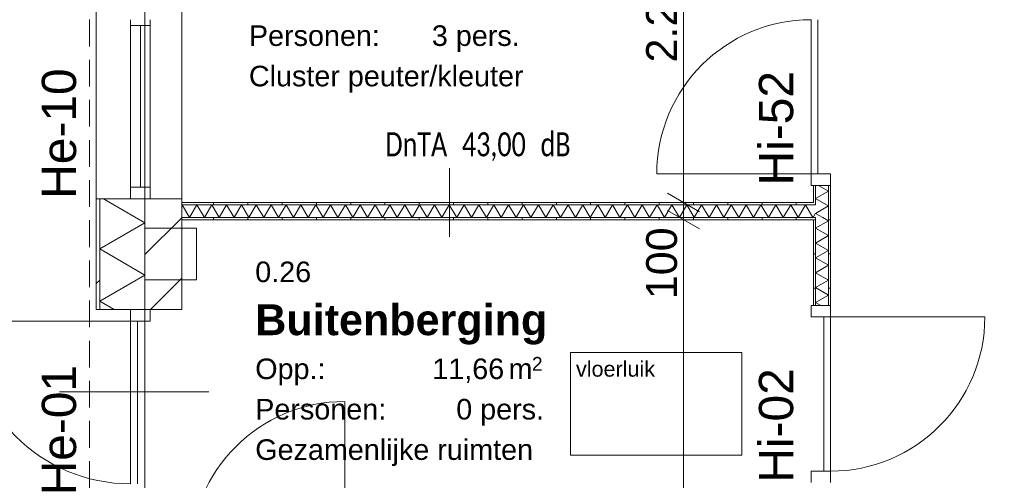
# Model space of a CAD drawing. Header units: millimetres. Extents: x 10 to 584, y 10 to 831.
# Tile 36 of 79: x 71 to 128, y 642 to 669. Entities that reach past the tile are written whole.
import ezdxf
from ezdxf.xclip import XClip

# ---------------------------------------------------------------- set-up
doc = ezdxf.new("R2010")
doc.units = ezdxf.units.MM
doc.header["$MEASUREMENT"] = 0
doc.header["$XCLIPFRAME"] = 0
doc.linetypes.add('B0204', pattern=[13, 10, -1, 1, -1])
doc.linetypes.add('B0701', pattern=[2.3412, 1.56, -0.7812])
for name, color, linetype in [('21 Buitenwanden', 7, 'Continuous'), ('21 Buitenwanden Deuren', 7, 'Continuous'), ('21 Buitenwanden Deurlabels', 7, 'Continuous'), ('21 Buitenwanden Doorsnede-arcering', 7, 'Continuous'), ('21 Buitenwanden Laagscheidingslijnen', 7, 'Continuous'), ('21 Buitenwanden Raamlabels', 7, 'Continuous'), ('21 Buitenwanden Ramen', 7, 'Continuous'), ('22 NC Binnenwanden', 7, 'Continuous'), ('22 NC Binnenwanden Deuren', 7, 'Continuous'), ('22 NC Binnenwanden Deurlabels', 7, 'Continuous'), ('22 NC Binnenwanden Doorsnede-arcering', 7, 'Continuous'), ('22 NC Binnenwanden Laagscheidingslijnen', 7, 'Continuous'), ('23 Vloeren', 7, 'Continuous'), ('28 Draagconstructies', 7, 'Continuous'), ('73 Keuken', 7, 'Continuous'), ('A Stramien', 7, 'Continuous'), ('Info Algemeen', 7, 'Continuous'), ('Maatvoering 1_ 50_100', 7, 'Continuous'), ('Tekst_dim 1_ 50_100', 7, 'Continuous'), ('Z Ruimtefuncties', 7, 'Continuous')]:
    doc.layers.add(name, color=color, linetype=linetype)
doc.styles.add('GENERATED_STYLE_1', font='txt')
doc.styles.add('GENERATED_STYLE_2', font='txt')
doc.styles.add('GENERATED_STYLE_3', font='txt')
pattern_1 = [(1e-14, (78, 259.1879), (0, 2), [])]
pattern_2 = [(90, (78, 259.1879), (-2, 0), [])]

# ---------------------------------------------------------------- blocks, each defined once
blk = doc.blocks.new('*X58')
at = {"layer": '21 Buitenwanden Doorsnede-arcering', "color": 7, "linetype": 'Continuous', "lineweight": 0}
for p, q in [((75.57, 658.408), (78, 657.005)), ((75.36, 655.481), (78, 657.005)), ((75.36, 655.481), (78, 653.957)), ((75.36, 652.433), (78, 653.957)), ((75.36, 652.433), (76.2, 651.948))]:
    blk.add_line(p, q, dxfattribs=at)
blk = doc.blocks.new('*X223')
at = {"layer": '22 NC Binnenwanden Doorsnede-arcering', "color": 7, "linetype": 'Continuous', "lineweight": 0}
for p, q in [((117.305, 659.188), (117.875, 658.859)), ((117.125, 658.426), (117.875, 658.859)), ((117.125, 658.426), (117.753, 658.063))]:
    blk.add_line(p, q, dxfattribs=at)
blk = doc.blocks.new('*X225')
at = {"layer": '22 NC Binnenwanden Doorsnede-arcering', "color": 7, "linetype": 'Continuous', "lineweight": 0}
for p, q in [((117.125, 657.56), (117.875, 657.993)), ((117.753, 658.063), (117.875, 657.993)), ((117.125, 657.56), (117.552, 657.313))]:
    blk.add_line(p, q, dxfattribs=at)
blk = doc.blocks.new('*X227')
at = {"layer": '22 NC Binnenwanden Doorsnede-arcering', "color": 7, "linetype": 'Continuous', "lineweight": 0}
for p, q in [((117.552, 657.313), (117.875, 657.127)), ((117.125, 656.694), (117.875, 657.127)), ((117.125, 656.694), (117.875, 656.261)), ((117.125, 655.828), (117.875, 656.261)), ((117.125, 655.828), (117.875, 655.395)), ((117.125, 654.962), (117.875, 655.395)), ((117.125, 654.962), (117.875, 654.528)), ((117.125, 654.095), (117.875, 654.528)), ((117.125, 654.095), (117.875, 653.662)), ((117.125, 653.229), (117.875, 653.662)), ((117.125, 653.229), (117.875, 652.796)), ((117.125, 652.363), (117.875, 652.796)), ((117.125, 652.363), (117.429, 652.188))]:
    blk.add_line(p, q, dxfattribs=at)
blk = doc.blocks.new('*X228')
at = {"layer": '22 NC Binnenwanden Doorsnede-arcering', "color": 7, "linetype": 'Continuous', "lineweight": 0}
blk.add_line((117, 657.363), (117.125, 657.579), dxfattribs=at)
blk = doc.blocks.new('*X229')
at = {"layer": '22 NC Binnenwanden Doorsnede-arcering', "color": 7, "linetype": 'Continuous', "lineweight": 0}
for p, q in [((80.14, 658.019), (80.165, 658.063)), ((80.598, 657.313), (80.165, 658.063)), ((80.598, 657.313), (81.031, 658.063)), ((81.464, 657.313), (81.031, 658.063)), ((81.464, 657.313), (81.897, 658.063)), ((82.33, 657.313), (81.897, 658.063)), ((82.33, 657.313), (82.763, 658.063)), ((83.196, 657.313), (82.763, 658.063)), ((83.196, 657.313), (83.629, 658.063)), ((84.062, 657.313), (83.629, 658.063)), ((84.062, 657.313), (84.495, 658.063)), ((84.928, 657.313), (84.495, 658.063)), ((84.928, 657.313), (85.361, 658.063)), ((85.794, 657.313), (85.361, 658.063)), ((85.794, 657.313), (86.227, 658.063)), ((86.66, 657.313), (86.227, 658.063)), ((86.66, 657.313), (87.093, 658.063)), ((87.526, 657.313), (87.093, 658.063)), ((87.526, 657.313), (87.959, 658.063)), ((88.392, 657.313), (87.959, 658.063)), ((88.392, 657.313), (88.825, 658.063)), ((89.258, 657.313), (88.825, 658.063)), ((89.258, 657.313), (89.691, 658.063)), ((90.124, 657.313), (89.691, 658.063)), ((90.124, 657.313), (90.557, 658.063)), ((90.99, 657.313), (90.557, 658.063)), ((90.99, 657.313), (91.423, 658.063)), ((91.856, 657.313), (91.423, 658.063)), ((91.856, 657.313), (92.289, 658.063)), ((92.722, 657.313), (92.289, 658.063)), ((92.722, 657.313), (93.155, 658.063)), ((93.588, 657.313), (93.155, 658.063)), ((93.588, 657.313), (94.021, 658.063)), ((94.454, 657.313), (94.021, 658.063)), ((94.454, 657.313), (94.887, 658.063)), ((95.32, 657.313), (94.887, 658.063)), ((95.32, 657.313), (95.753, 658.063)), ((96.187, 657.313), (95.753, 658.063)), ((96.187, 657.313), (96.62, 658.063)), ((97.053, 657.313), (96.62, 658.063)), ((97.053, 657.313), (97.486, 658.063)), ((97.919, 657.313), (97.486, 658.063)), ((97.919, 657.313), (98.352, 658.063)), ((98.785, 657.313), (98.352, 658.063)), ((98.785, 657.313), (99.218, 658.063)), ((99.651, 657.313), (99.218, 658.063)), ((99.651, 657.313), (100.084, 658.063)), ((100.517, 657.313), (100.084, 658.063)), ((100.517, 657.313), (100.95, 658.063)), ((101.383, 657.313), (100.95, 658.063)), ((101.383, 657.313), (101.816, 658.063)), ((102.249, 657.313), (101.816, 658.063)), ((102.249, 657.313), (102.682, 658.063)), ((103.115, 657.313), (102.682, 658.063)), ((103.115, 657.313), (103.548, 658.063)), ((103.981, 657.313), (103.548, 658.063)), ((103.981, 657.313), (104.414, 658.063)), ((104.847, 657.313), (104.414, 658.063)), ((104.847, 657.313), (105.28, 658.063)), ((105.713, 657.313), (105.28, 658.063)), ((105.713, 657.313), (106.146, 658.063)), ((106.579, 657.313), (106.146, 658.063)), ((106.579, 657.313), (107.012, 658.063)), ((107.445, 657.313), (107.012, 658.063)), ((107.445, 657.313), (107.878, 658.063)), ((108.311, 657.313), (107.878, 658.063)), ((108.311, 657.313), (108.744, 658.063)), ((109.177, 657.313), (108.744, 658.063)), ((109.177, 657.313), (109.61, 658.063)), ((110.043, 657.313), (109.61, 658.063)), ((110.043, 657.313), (110.476, 658.063)), ((110.909, 657.313), (110.476, 658.063)), ((110.909, 657.313), (111.342, 658.063)), ((111.775, 657.313), (111.342, 658.063)), ((111.775, 657.313), (112.208, 658.063)), ((112.641, 657.313), (112.208, 658.063)), ((112.641, 657.313), (113.074, 658.063)), ((113.507, 657.313), (113.074, 658.063)), ((113.507, 657.313), (113.94, 658.063)), ((114.373, 657.313), (113.94, 658.063)), ((114.373, 657.313), (114.806, 658.063)), ((115.239, 657.313), (114.806, 658.063)), ((115.239, 657.313), (115.672, 658.063)), ((116.105, 657.313), (115.672, 658.063)), ((116.105, 657.313), (116.538, 658.063)), ((116.971, 657.313), (116.538, 658.063)), ((116.971, 657.313), (117, 657.363))]:
    blk.add_line(p, q, dxfattribs=at)
blk = doc.blocks.new('Drawing_2_2', base_point=(78, 259.188))
at = {"layer": '21 Buitenwanden Doorsnede-arcering', "linetype": 'Continuous', "lineweight": 0, "true_color": 0x000000}
h = blk.add_hatch(dxfattribs=at)
h.set_pattern_fill('145_Baksteen_0002', color=18, style=0, pattern_type=2)
h.set_pattern_definition([(45, (78, 259.188), (-4.59619, 4.59619), []), (45, (77.081, 260.107), (-4.59619, 4.59619), [])])
h.paths.add_polyline_path([(75.36, 658.408), (75.16, 658.408), (75.16, 651.948), (75.36, 651.948)])
h = blk.add_hatch(dxfattribs=at)
h.set_pattern_fill('130_Kalkzandsteen_0002', color=18, style=0, pattern_type=2)
h.set_pattern_definition([(45, (78, 259.188), (-1.767767, 1.767767), [])])
h.paths.add_polyline_path([(78, 658.408), (78, 651.948), (80.14, 651.948), (80.14, 658.408)])
at = {"layer": '22 NC Binnenwanden Doorsnede-arcering', "linetype": 'Continuous', "lineweight": 0, "true_color": 0x000000}
h = blk.add_hatch(dxfattribs=at)
h.set_pattern_fill('930_Lijnen_vert_200_0002', color=18, style=0, pattern_type=2)
h.set_pattern_definition(pattern_1)
h.paths.add_polyline_path([(117.125, 659.188), (117, 659.188), (117, 658.188), (117.125, 658.188)])
h = blk.add_hatch(dxfattribs=at)
h.set_pattern_fill('930_Lijnen_vert_200_0002', color=18, style=0, pattern_type=2)
h.set_pattern_definition(pattern_1)
h.paths.add_polyline_path([(117.875, 652.188), (118, 652.188), (118, 659.188), (117.875, 659.188)])
h = blk.add_hatch(dxfattribs=at)
h.set_pattern_fill('930_Lijnen_vert_200_0002', color=18, style=0, pattern_type=2)
h.set_pattern_definition(pattern_2)
h.paths.add_polyline_path([(80.14, 658.063), (117, 658.063), (117, 658.188), (80.14, 658.188)])
h = blk.add_hatch(dxfattribs=at)
h.set_pattern_fill('930_Lijnen_vert_200_0002', color=18, style=0, pattern_type=2)
h.set_pattern_definition(pattern_1)
h.paths.add_polyline_path([(117.125, 658.063), (117.125, 658.188), (117, 658.188), (117, 658.063)])
h = blk.add_hatch(dxfattribs=at)
h.set_pattern_fill('930_Lijnen_vert_200_0002', color=18, style=0, pattern_type=2)
h.set_pattern_definition(pattern_2)
h.paths.add_polyline_path([(80.14, 657.188), (117, 657.188), (117, 657.313), (80.14, 657.313)])
h = blk.add_hatch(dxfattribs=at)
h.set_pattern_fill('930_Lijnen_vert_200_0002', color=18, style=0, pattern_type=2)
h.set_pattern_definition(pattern_1)
h.paths.add_polyline_path([(117.125, 657.188), (117.125, 657.313), (117, 657.313), (117, 657.188)])
h = blk.add_hatch(dxfattribs=at)
h.set_pattern_fill('930_Lijnen_vert_200_0002', color=18, style=0, pattern_type=2)
h.set_pattern_definition(pattern_1)
h.paths.add_polyline_path([(117, 657.188), (117, 652.188), (117.125, 652.188), (117.125, 657.188)])
at = {"layer": '21 Buitenwanden', "color": 2, "linetype": 'Continuous', "lineweight": 0}
for p, q in [((75.16, 658.408), (75.36, 658.408)), ((75.16, 651.948), (75.36, 651.948))]:
    blk.add_line(p, q, dxfattribs=at)
at = {"layer": '21 Buitenwanden', "color": 1, "linetype": 'Continuous', "lineweight": 0}
for p, q in [((75.36, 658.408), (77.16, 658.408)), ((77.16, 658.408), (78, 658.408)), ((75.36, 651.948), (77.16, 651.948)), ((77.16, 651.948), (78, 651.948)), ((73.006, 647.15), (81.715, 647.15))]:
    blk.add_line(p, q, dxfattribs=at)
at = {"layer": '21 Buitenwanden', "color": 3, "linetype": 'Continuous', "lineweight": 0}
for p, q in [((78, 658.408), (78.3, 658.408)), ((78.3, 658.408), (80.14, 658.408)), ((78, 651.948), (78.3, 651.948)), ((78.3, 651.948), (80.14, 651.948))]:
    blk.add_line(p, q, dxfattribs=at)
at = {"layer": '21 Buitenwanden', "color": 2, "linetype": 'Continuous', "lineweight": 0, "flags": 128}
blk.add_lwpolyline([(75.16, 658.408), (75.16, 651.948)], dxfattribs=at)
at = {"layer": '21 Buitenwanden', "color": 3, "linetype": 'Continuous', "lineweight": 0, "flags": 128}
blk.add_lwpolyline([(80.14, 651.948), (80.14, 658.408)], dxfattribs=at)
at = {"layer": '21 Buitenwanden Deuren', "color": 2, "linetype": 'Continuous', "lineweight": 0}
blk.add_line((75.16, 651.948), (75.36, 651.948), dxfattribs=at)
at = {"layer": '21 Buitenwanden Deuren', "color": 1, "linetype": 'Continuous', "lineweight": 0}
for p, q in [((75.36, 651.948), (77.16, 651.948)), ((77.16, 651.948), (77.16, 651.278)), ((78.3, 651.948), (77.16, 651.948)), ((77.16, 651.948), (78, 651.948)), ((77.16, 651.948), (78, 651.948)), ((78.3, 651.278), (78.3, 651.948)), ((77.16, 651.278), (67.66, 651.278)), ((77.16, 651.278), (78.3, 651.278)), ((77.16, 641.778), (77.16, 651.278)), ((77.16, 651.278), (77.56, 651.278)), ((77.56, 651.278), (77.56, 641.778))]:
    blk.add_line(p, q, dxfattribs=at)
at = {"layer": '21 Buitenwanden Deuren', "color": 3, "linetype": 'Continuous', "lineweight": 0}
for p, q in [((78, 651.948), (78.3, 651.948)), ((78, 651.948), (78.3, 651.948)), ((78.3, 651.948), (80.14, 651.948))]:
    blk.add_line(p, q, dxfattribs=at)
at = {"layer": '21 Buitenwanden Deuren', "color": 1, "linetype": 'Continuous', "lineweight": 0}
blk.add_arc((77.16, 651.278), 9.5, 180, 270, dxfattribs=at)
at = {"layer": '21 Buitenwanden Laagscheidingslijnen', "color": 1, "linetype": 'Continuous', "lineweight": 0}
blk.add_line((75.36, 658.408), (75.36, 651.948), dxfattribs=at)
at = {"layer": '21 Buitenwanden Laagscheidingslijnen', "color": 3, "linetype": 'Continuous', "lineweight": 0}
blk.add_line((78, 658.408), (78, 651.948), dxfattribs=at)
at = {"layer": '21 Buitenwanden Ramen', "color": 9, "linetype": 'Continuous', "lineweight": 0}
for p, q in [((75.16, 658.408), (75.16, 680.308)), ((80.14, 658.408), (80.14, 680.308))]:
    blk.add_line(p, q, dxfattribs=at)
at = {"layer": '21 Buitenwanden Ramen', "color": 1, "linetype": 'Continuous', "lineweight": 0}
for p, q in [((77.16, 668.858), (77.16, 668.523)), ((78.3, 668.523), (78.3, 668.858)), ((77.16, 668.523), (78.3, 668.523)), ((77.16, 668.523), (77.16, 659.078)), ((77.73, 659.078), (77.73, 668.523)), ((78.3, 659.078), (78.3, 668.523)), ((78.3, 659.078), (77.16, 659.078)), ((77.16, 659.078), (77.16, 658.408)), ((78.3, 658.408), (78.3, 659.078)), ((75.36, 658.408), (77.16, 658.408)), ((77.16, 658.408), (78, 658.408)), ((77.16, 658.408), (78, 658.408))]:
    blk.add_line(p, q, dxfattribs=at)
at = {"layer": '21 Buitenwanden Ramen', "color": 2, "linetype": 'Continuous', "lineweight": 0}
blk.add_line((75.16, 658.408), (75.36, 658.408), dxfattribs=at)
at = {"layer": '21 Buitenwanden Ramen', "color": 3, "linetype": 'Continuous', "lineweight": 0}
for p, q in [((78, 658.408), (78.3, 658.408)), ((78, 658.408), (78.3, 658.408)), ((78.3, 658.408), (80.14, 658.408))]:
    blk.add_line(p, q, dxfattribs=at)
at = {"layer": '22 NC Binnenwanden', "color": 1, "linetype": 'Continuous', "lineweight": 0}
for p, q in [((117.125, 659.188), (117, 659.188)), ((117.875, 659.188), (117.125, 659.188)), ((118, 659.188), (117.875, 659.188)), ((117.125, 652.188), (117, 652.188)), ((117.875, 652.188), (117.125, 652.188)), ((118, 652.188), (117.875, 652.188))]:
    blk.add_line(p, q, dxfattribs=at)
at = {"layer": '22 NC Binnenwanden', "color": 1, "linetype": 'Continuous', "lineweight": 0, "flags": 128}
for points in [[(117, 659.188), (117, 658.188)], [(118, 652.188), (118, 659.188)], [(117, 658.188), (80.14, 658.188)], [(80.14, 658.063), (80.14, 658.188)], [(80.14, 657.313), (80.14, 658.063)], [(80.14, 657.188), (80.14, 657.313)], [(80.14, 657.188), (117, 657.188)], [(117, 657.188), (117, 652.188)]]:
    blk.add_lwpolyline(points, dxfattribs=at)
at = {"layer": '22 NC Binnenwanden Deuren', "color": 1, "linetype": 'Continuous', "lineweight": 0}
for p, q in [((116.86, 668.858), (116.86, 659.858)), ((117.26, 659.858), (117.26, 668.858)), ((116.86, 659.858), (107.86, 659.858)), ((116.86, 659.188), (116.86, 659.858)), ((116.86, 659.858), (118, 659.858)), ((116.86, 659.858), (117.26, 659.858)), ((118, 659.858), (118, 659.188)), ((118, 659.188), (116.86, 659.188)), ((117.125, 659.188), (117, 659.188)), ((117.125, 659.188), (117, 659.188)), ((117.875, 659.188), (117.125, 659.188)), ((117.875, 659.188), (117.125, 659.188)), ((118, 659.188), (117.875, 659.188)), ((118, 659.188), (117.875, 659.188)), ((116.86, 651.518), (116.86, 652.188)), ((116.86, 652.188), (118, 652.188)), ((117.125, 652.188), (117, 652.188)), ((117.125, 652.188), (117, 652.188)), ((117.875, 652.188), (117.125, 652.188)), ((117.875, 652.188), (117.125, 652.188)), ((118, 652.188), (117.875, 652.188)), ((118, 652.188), (117.875, 652.188)), ((118, 652.188), (118, 651.518)), ((118, 651.518), (116.86, 651.518)), ((118, 651.518), (117.6, 651.518)), ((117.6, 651.518), (117.6, 642.518)), ((118, 651.518), (127, 651.518)), ((118, 642.518), (118, 651.518)), ((89.656, 637.584), (89.656, 646.584)), ((116.86, 641.848), (116.86, 642.518)), ((116.86, 642.518), (118, 642.518)), ((117.6, 642.518), (118, 642.518)), ((118, 642.518), (118, 641.848))]:
    blk.add_line(p, q, dxfattribs=at)
for centre, start, end in [((116.86, 659.858), 90, 180), ((118, 651.518), 270, 0), ((89.656, 637.584), 90, 180)]:
    blk.add_arc(centre, 9, start, end, dxfattribs=at)
at = {"layer": '22 NC Binnenwanden Laagscheidingslijnen', "color": 9, "linetype": 'Continuous', "lineweight": 0}
for p, q in [((117.125, 659.188), (117.125, 658.063)), ((117.875, 659.188), (117.875, 652.188)), ((80.14, 658.063), (117, 658.063)), ((117.125, 658.063), (117, 658.063)), ((117.125, 658.063), (117, 658.063)), ((80.14, 657.313), (117, 657.313)), ((117, 657.313), (117.125, 657.313)), ((117, 657.313), (117.125, 657.313)), ((117.125, 657.313), (117.125, 652.188))]:
    blk.add_line(p, q, dxfattribs=at)
at = {"layer": '23 Vloeren', "color": 1, "linetype": 'B0701', "lineweight": 0, "flags": 128}
blk.add_lwpolyline([(373.24, 759.788), (373.24, 766.428), (74.76, 766.428), (74.76, 472.288)], dxfattribs=at)
at = {"layer": '23 Vloeren', "color": 1, "linetype": 'Continuous', "lineweight": 0, "flags": 128}
for points in [[(96, 265.188), (370, 265.188), (370, 439.188), (366, 439.188), (366, 570.048), (420.61, 570.048), (420.61, 554.048), (510, 554.048), (510, 626.688), (459.924, 626.688), (459.924, 683.688), (510, 683.688), (510, 757.188), (294, 757.188), (294, 763.188), (78, 763.188), (78, 475.188), (96, 475.188)], [(102.826, 649.448), (112.826, 649.448), (112.826, 643.448), (102.826, 643.448)]]:
    blk.add_lwpolyline(points, close=True, dxfattribs=at)
at = {"layer": '28 Draagconstructies', "color": 3, "linetype": 'Continuous', "lineweight": 0, "flags": 128}
blk.add_lwpolyline([(78, 653.688), (81, 653.688), (81, 656.688), (78, 656.688)], close=True, dxfattribs=at)
at = {"layer": 'A Stramien', "color": 9, "linetype": 'B0204', "lineweight": 0}
blk.add_line((78, 784.271), (78, 233.204), dxfattribs=at)
at = {"layer": 'Maatvoering 1_ 50_100', "color": 1, "linetype": 'Continuous', "lineweight": 0}
for p, q in [((109.424, 658.188), (109.424, 680.688)), ((108.487, 658.729), (110.362, 657.647)), ((110.83, 658.188), (108.018, 658.188)), ((109.424, 657.188), (109.424, 658.188)), ((108.487, 657.729), (110.362, 656.647)), ((110.83, 657.188), (108.018, 657.188)), ((109.424, 620.438), (109.424, 657.188))]:
    blk.add_line(p, q, dxfattribs=at)
at = {"layer": 'Tekst_dim 1_ 50_100', "color": 1, "linetype": 'Continuous', "lineweight": 0}
for p, q in [((95.758, 660.178), (95.758, 660.188)), ((95.758, 656.198), (95.758, 660.178))]:
    blk.add_line(p, q, dxfattribs=at)
at = {"layer": '73 Keuken', "color": 4, "linetype": 'Continuous', "lineweight": 0}
for name in ['*X223', '*X58', '*X229', '*X225', '*X228', '*X227']:
    blk.add_blockref(name, (0, 0), dxfattribs=at)
at = {"layer": '21 Buitenwanden Deurlabels', "color": 2, "linetype": 'Continuous', "lineweight": 0, "insert": (74.007, 641.108), "char_height": 2, "attachment_point": 7, "rotation": 90, "style": 'GENERATED_STYLE_1'}
blk.add_mtext('\\A1;{\\pql;\\fArial|b0|i0|c0|p38;He-01}', dxfattribs=at)
at = {"layer": '21 Buitenwanden Raamlabels', "color": 2, "linetype": 'Continuous', "lineweight": 0, "insert": (74.007, 658.408), "char_height": 2, "attachment_point": 7, "rotation": 90, "style": 'GENERATED_STYLE_1'}
blk.add_mtext('\\A1;{\\pql;\\fArial|b0|i0|c0|p38;He-10}', dxfattribs=at)
at = {"layer": '22 NC Binnenwanden Deurlabels', "color": 2, "linetype": 'Continuous', "lineweight": 0, "char_height": 2, "attachment_point": 7, "rotation": 90, "style": 'GENERATED_STYLE_1'}
for s, insert in [('\\A1;{\\pql;\\fArial|b0|i0|c0|p38;Hi-52}', (115.847, 659.188)), ('\\A1;{\\pql;\\fArial|b0|i0|c0|p38;Hi-02}', (115.847, 641.848))]:
    blk.add_mtext(s, dxfattribs=dict(at, insert=insert))
at = {"layer": 'Info Algemeen', "color": 2, "linetype": 'Continuous', "lineweight": 0, "insert": (103.147, 648.02), "char_height": 0.9, "attachment_point": 7, "style": 'GENERATED_STYLE_1'}
blk.add_mtext('\\A1;{\\pql;\\fArial|b0|i0|c0|p38;vloerluik}', dxfattribs=at)
at = {"layer": 'Maatvoering 1_ 50_100', "color": 2, "linetype": 'Continuous', "lineweight": 0, "char_height": 1.8, "attachment_point": 7, "rotation": 90, "style": 'GENERATED_STYLE_1'}
for s, insert, width in [('\\A1;{\\pql;\\fArial|b0|i0|c0|p38;2.250}', (109.064, 666.36), 6.15497), ('\\A1;{\\pql;\\fArial|b0|i0|c0|p38;100}', (109.064, 652.548), 4.09784)]:
    blk.add_mtext(s, dxfattribs=dict(at, insert=insert, width=width))
at = {"layer": 'Tekst_dim 1_ 50_100', "color": 2, "linetype": 'Continuous', "lineweight": 0, "insert": (92.024, 662.287), "char_height": 1.4, "attachment_point": 1, "style": 'GENERATED_STYLE_3'}
blk.add_mtext('\\A1;{\\W0.750000x;\\pql;\\pt0,30;\\fCalibri|b0|i0|c0|p34;DnTA \\fCalibri|b0|i0|c0|p34;\\A1{\\H.66x;\\S^  ;}\\fCalibri|b0|i0|c0|p34;\\fCalibri|b0|i0|c0|p34;\\A1{\\H.66x;\\S^  ;}\\fCalibri|b0|i0|c0|p34;\\fCalibri|b0|i0|c0|p34;\\fCalibri|b0|i0|c0|p34;\\fCalibri|b0|i0|c0|p34;\\fCalibri|b0|i0|c0|p34;\\fCalibri|b0|i0|c0|p34;43,00 \\fCalibri|b0|i0|c0|p34;\\A1{\\H.66x;\\S^  ;}\\fCalibri|b0|i0|c0|p34;\\fCalibri|b0|i0|c0|p34;\\A1{\\H.66x;\\S^  ;}\\fCalibri|b0|i0|c0|p34;\\fCalibri|b0|i0|c0|p34;\\fCalibri|b0|i0|c0|p34;\\fCalibri|b0|i0|c0|p34;\\fCalibri|b0|i0|c0|p34;\\fCalibri|b0|i0|c0|p34;dB\\fCalibri|b0|i0|c0|p34;\\A1{\\H.66x;\\S^  ;}\\fCalibri|b0|i0|c0|p34;\\fCalibri|b0|i0|c0|p34;\\A1{\\H.66x;\\S^  ;}\\fCalibri|b0|i0|c0|p34;\\fCalibri|b0|i0|c0|p34;\\fCalibri|b0|i0|c0|p34;\\fCalibri|b0|i0|c0|p34;\\fCalibri|b0|i0|c0|p34;\\fCalibri|b0|i0|c0|p34;\\fCalibri|b0|i0|c0|p34;\\fCalibri|b0|i0|c0|p34;\\fCalibri|b0|i0|c0|p34;\\fCalibri|b0|i0|c0|p34;\\fCalibri|b0|i0|c0|p34;\\fCalibri|b0|i0|c0|p34;\\fCalibri|b0|i0|c0|p34;\\fCalibri|b0|i0|c0|p34;\\fCalibri|b0|i0|c0|p34;\\fCalibri|b0|i0|c0|p34;\\fCalibri|b0|i0|c0|p34;\\fCalibri|b0|i0|c0|p34;\\fCalibri|b0|i0|c0|p34;\\fCalibri|b0|i0|c0|p34;\\fCalibri|b0|i0|c0|p34;\\fCalibri|b0|i0|c0|p34;\\fCalibri|b0|i0|c0|p34;\\fCalibri|b0|i0|c0|p34;\\fCalibri|b0|i0|c0|p34;\\fCalibri|b0|i0|c0|p34;}', dxfattribs=at)
at = {"layer": 'Z Ruimtefuncties', "color": 2, "linetype": 'Continuous', "lineweight": 0, "attachment_point": 1}
for s, insert, char_height, style in [('\\A1;{\\pql;\\pt0;\\fArial|b0|i0|c0|p38;Personen: }', (84.062, 668.527), 1.2, 'GENERATED_STYLE_1'), ('\\A1;{\\pql;\\pt0;\\fArial|b0|i0|c0|p38;3 pers.}', (94.738, 668.527), 1.2, 'GENERATED_STYLE_1'), ('\\A1;{\\pql;\\pt0;\\fArial|b0|i0|c0|p38;Cluster peuter/kleuter}', (84.062, 666.17), 1.2, 'GENERATED_STYLE_1'), ('\\A1;{\\pql;\\pt0;\\fArial|b0|i0|c0|p38;0.26}', (84.432, 654.747), 1.2, 'GENERATED_STYLE_1'), ('\\A1;{\\pql;\\pt0;\\fArial|b1|i0|c0|p38;Buitenberging}', (84.432, 652.253), 1.8, 'GENERATED_STYLE_2'), ('\\A1;{\\pql;\\fArial|b0|i0|c0|p38;2}', (100.578, 649.182), 0.8, 'GENERATED_STYLE_1'), ('\\A1;{\\pql;\\pt0;\\fArial|b0|i0|c0|p38;Opp.: }', (84.432, 649.09), 1.2, 'GENERATED_STYLE_1'), ('\\A1;{\\pql;\\fArial|b0|i0|c0|p38;11,66}', (94.763, 649.09), 1.2, 'GENERATED_STYLE_1'), ('\\A1;{\\pql;\\fArial|b0|i0|c0|p38; m}', (98.746, 649.09), 1.2, 'GENERATED_STYLE_1'), ('\\A1;{\\pql;\\pt0;\\fArial|b0|i0|c0|p38;Personen: }', (84.432, 646.733), 1.2, 'GENERATED_STYLE_1'), ('\\A1;{\\pql;\\pt0;\\fArial|b0|i0|c0|p38;0 pers.}', (96.16, 646.733), 1.2, 'GENERATED_STYLE_1'), ('\\A1;{\\pql;\\pt0;\\fArial|b0|i0|c0|p38;Gezamenlijke ruimten}', (84.432, 644.376), 1.2, 'GENERATED_STYLE_1')]:
    blk.add_mtext(s, dxfattribs=dict(at, insert=insert, char_height=char_height, style=style))

msp = doc.modelspace()

# ---------------------------------------------------------------- block references
at = {"color": 4, "linetype": 'Continuous', "lineweight": 0}
ref = msp.add_blockref('Drawing_2_2', (78, 259.188), dxfattribs=at)
XClip(ref).set_block_clipping_path([(30, 141.736842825), (586.5626696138, 806.4087291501)])

doc.saveas('drawing.dxf')
